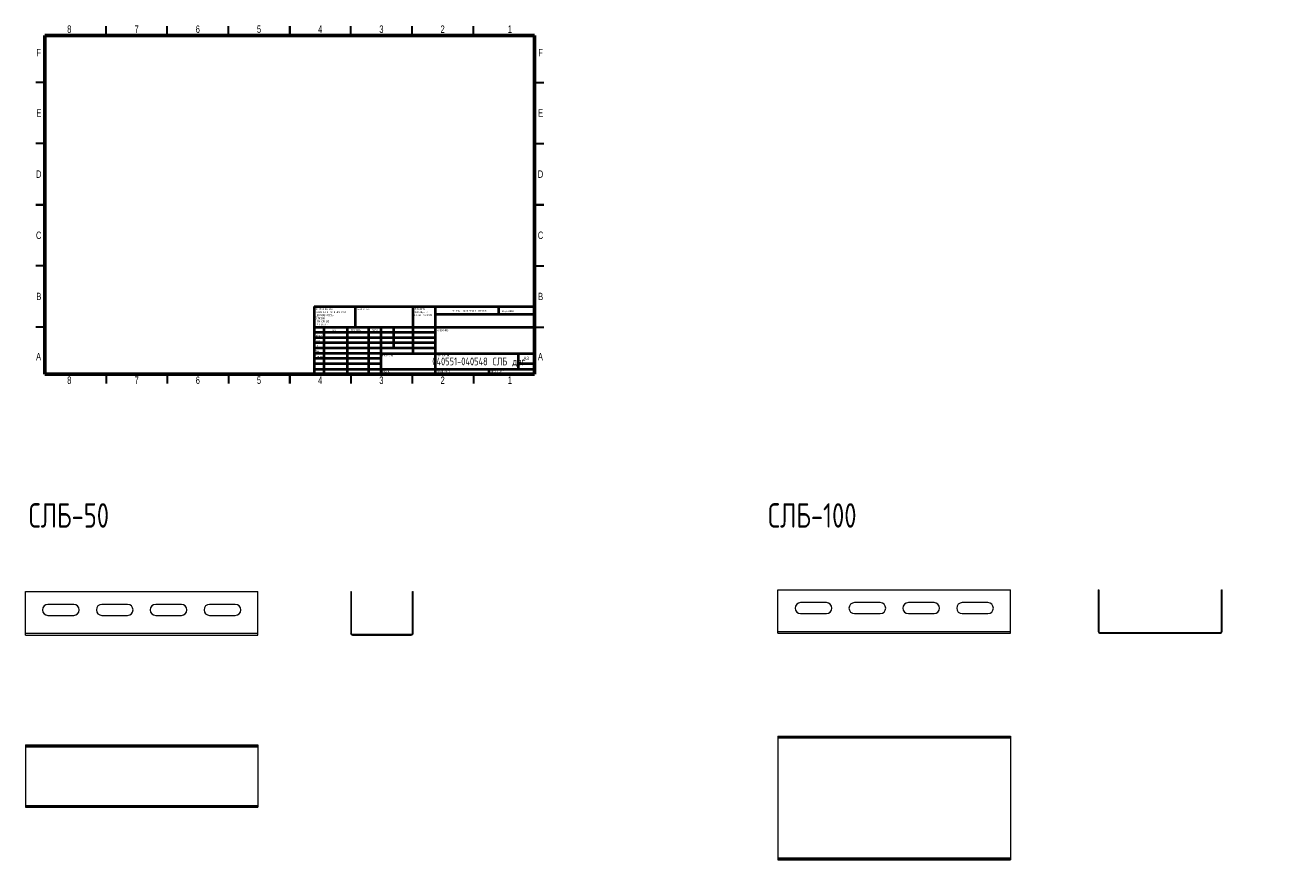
# Model space of a CAD drawing. Header units: millimetres. Extents: x -6 to 3577, y -1531 to 295.
# Tile 2 of 4: x -6 to 1028, y -387 to 295. Entities that reach past the tile are written whole.
import ezdxf

# ---------------------------------------------------------------- set-up
doc = ezdxf.new("R2010")
doc.units = ezdxf.units.MM
doc.styles.add('SLDTEXTSTYLE0', font='TXT', dxfattribs={"width": 0.7, "bigfont": 'bigfont'})
doc.styles.add('SLDTEXTSTYLE1', font='TXT', dxfattribs={"width": 0.75, "bigfont": 'bigfont'})
doc.styles.add('SLDTEXTSTYLE2', font='TXT', dxfattribs={"width": 0.75})
doc.styles.add('SLDTEXTSTYLE3', font='TXT', dxfattribs={"width": 0.681818, "bigfont": 'bigfont'})

# ---------------------------------------------------------------- blocks, each defined once
blk = doc.blocks.new('SW_NOTE_0')
at = {"color": 0, "linetype": 'Continuous', "lineweight": 0, "char_height": 1.5, "attachment_point": 1, "style": 'SLDTEXTSTYLE1'}
for s, insert in [('\\M+18452\\M+18443\\M+1844C\\M+18440\\M+18444\\M+18449\\M+18453\\M+1845D', (0, 1.9)), ('\\M+18448\\M+18440\\M+18454\\M+18452\\M+18445\\M+1844E\\M+18457\\M+1845C \\M+18449', (0, -0.6)), ('\\M+1844F\\M+18452\\M+18453\\M+18451\\M+1845C\\M+18445 \\M+1844B\\M+18451\\M+1844F\\M+1844D\\M+1844B\\M+18449', (0, -3.1))]:
    blk.add_mtext(s, dxfattribs=dict(at, insert=insert))
blk = doc.blocks.new('SW_NOTE_1')
at = {"color": 0, "linetype": 'Continuous', "lineweight": 0, "char_height": 1.5, "attachment_point": 1, "style": 'SLDTEXTSTYLE1'}
for s, insert in [('\\M+18450\\M+1844F \\M+18454\\M+1844D\\M+1844F\\M+1844C\\M+18458\\M+18440\\M+1844E\\M+18449\\M+1845F:', (0, 1.9)), ('\\M+18451\\M+18440\\M+18448\\M+1844D\\M+18445\\M+18451\\M+1845C \\M+18442 \\M+1844D\\M+18449\\M+1844C\\M+1844C\\M+18449\\M+1844D\\M+18445\\M+18453\\M+18451\\M+18440\\M+18456', (0, -0.6)), ('\\M+18459\\M+18445\\M+18451\\M+1844F\\M+18456\\M+1844F\\M+18442\\M+18440\\M+18453\\M+1844F\\M+18452\\M+18453\\M+1845D:', (0, -3.1)), ('\\M+18444\\M+1844F\\M+18450\\M+18454\\M+18452\\M+1844B\\M+18449:', (0, -5.6)), ('\\M+1844C\\M+18449\\M+1844E\\M+18445\\M+1844A\\M+1844E\\M+1845C\\M+18445:', (1.7, -8.1)), ('\\M+18454\\M+18443\\M+1844C\\M+1844F\\M+18442\\M+1845C\\M+18445:', (1.7, -10.6))]:
    blk.add_mtext(s, dxfattribs=dict(at, insert=insert))

msp = doc.modelspace()

# ---------------------------------------------------------------- linework, layer by layer
at = {"color": 7, "linetype": 'Continuous', "lineweight": 30}
for p, q in [((60, 287), (60, 294.5)), ((110, 287), (110, 294.5)), ((160, 287), (160, 294.5)), ((210, 287), (210, 294.5)), ((210, 294.5), (210, 287)), ((260, 287), (260, 294.5)), ((310, 287), (310, 294.5)), ((360, 287), (360, 294.5)), ((10, 248.5), (2.5, 248.5)), ((410, 248.5), (417.5, 248.5)), ((10, 198.5), (2.5, 198.5)), ((410, 198.5), (417.5, 198.5)), ((10, 148.5), (2.5, 148.5)), ((2.5, 148.5), (10, 148.5)), ((410, 148.5), (417.5, 148.5)), ((417.5, 148.5), (410, 148.5)), ((10, 98.5), (2.5, 98.5)), ((410, 98.5), (417.5, 98.5)), ((10, 48.5), (2.5, 48.5)), ((410, 48.5), (417.5, 48.5)), ((60, 10), (60, 2.5)), ((110, 10), (110, 2.5)), ((160, 10), (160, 2.5)), ((210, 10), (210, 2.5)), ((210, 2.5), (210, 10)), ((260, 10), (260, 2.5)), ((310, 10), (310, 2.5)), ((360, 10), (360, 2.5))]:
    msp.add_line(p, q, dxfattribs=at)
at = {"color": 7, "linetype": 'Continuous', "lineweight": 60}
for p, q in [((10, 10), (10, 287)), ((10, 287), (410, 287)), ((410, 287), (410, 10)), ((410, 10), (10, 10))]:
    msp.add_line(p, q, dxfattribs=at)
at = {"color": 7, "linetype": 'Continuous', "lineweight": 40}
for p, q in [((230, 65.2), (410, 65.2)), ((230, 65.2), (230, 10)), ((263.8, 48.2), (263.8, 65.2)), ((310.6, 65.2), (310.6, 27)), ((328.8, 65.2), (328.8, 10)), ((380.8, 58.9), (380.8, 65.2)), ((410, 58.9), (328.8, 58.9)), ((410, 48.2), (230, 48.2)), ((328.8, 44), (230, 44)), ((237.8, 48.2), (237.8, 10)), ((257, 48.2), (257, 10)), ((274.4, 48.2), (274.4, 10)), ((284.6, 10), (284.6, 48.2)), ((295, 31.2), (295, 48.2)), ((328.8, 39.7), (230, 39.7)), ((328.8, 35.5), (230, 35.5)), ((328.8, 31.2), (230, 31.2)), ((284.6, 27), (230, 27)), ((284.6, 22.7), (230, 22.7)), ((284.6, 27), (410, 27)), ((397, 14.2), (397, 27)), ((284.6, 18.5), (230, 18.5)), ((230, 14.2), (410, 14.2)), ((373, 10), (373, 14.2)), ((410, 18.5), (397, 18.5))]:
    msp.add_line(p, q, dxfattribs=at)
at = {"color": 7, "linetype": 'Continuous', "lineweight": 15}
for p, q in [((-6, -167.7), (184, -167.7)), ((-6, -201.7), (-6, -167.7)), ((184, -201.7), (184, -167.7)), ((259.8, -167.7), (259.8, -201.7)), ((259.8, -167.7), (260.3, -167.7)), ((260.3, -167.7), (260.3, -201.7)), ((310.3, -167.7), (310.9, -167.7)), ((310.3, -201.7), (310.3, -167.7)), ((310.9, -201.7), (310.9, -167.7)), ((608.9, -166.3), (798.9, -166.3)), ((608.9, -200.3), (608.9, -166.3)), ((798.9, -200.3), (798.9, -166.3)), ((870.6, -166.3), (870.6, -200.3)), ((870.6, -166.3), (871.1, -166.3)), ((871.1, -166.3), (871.1, -200.3)), ((971.1, -166.3), (971.7, -166.3)), ((971.1, -200.3), (971.1, -166.3)), ((971.7, -200.3), (971.7, -166.3)), ((33.5, -178.2), (12.5, -178.2)), ((77.5, -178.2), (56.5, -178.2)), ((121.5, -178.2), (100.5, -178.2)), ((165.5, -178.2), (144.5, -178.2)), ((648.4, -176.8), (627.4, -176.8)), ((627.4, -185.8), (648.4, -185.8)), ((692.4, -176.8), (671.4, -176.8)), ((671.4, -185.8), (692.4, -185.8)), ((736.4, -176.8), (715.4, -176.8)), ((715.4, -185.8), (736.4, -185.8)), ((780.4, -176.8), (759.4, -176.8)), ((759.4, -185.8), (780.4, -185.8)), ((12.5, -187.2), (33.5, -187.2)), ((56.5, -187.2), (77.5, -187.2)), ((100.5, -187.2), (121.5, -187.2)), ((144.5, -187.2), (165.5, -187.2)), ((-6, -201.7), (184, -201.7)), ((-6, -203.3), (-6, -201.7)), ((-6, -203.3), (184, -203.3)), ((184, -203.3), (184, -201.7)), ((259.8, -201.7), (260.3, -201.7)), ((261.3, -202.7), (261.3, -203.3)), ((261.3, -202.7), (309.3, -202.7)), ((261.3, -203.3), (309.3, -203.3)), ((309.3, -203.3), (309.3, -202.7)), ((310.3, -201.7), (310.9, -201.7)), ((608.9, -200.3), (798.9, -200.3)), ((608.9, -201.8), (608.9, -200.3)), ((608.9, -201.8), (798.9, -201.8)), ((798.9, -201.8), (798.9, -200.3)), ((870.6, -200.3), (871.1, -200.3)), ((872.1, -201.3), (872.1, -201.8)), ((872.1, -201.3), (970.1, -201.3)), ((872.1, -201.8), (970.1, -201.8)), ((970.1, -201.8), (970.1, -201.3)), ((971.1, -200.3), (971.7, -200.3)), ((608.9, -285.9), (608.9, -286.4)), ((608.9, -285.9), (798.9, -285.9)), ((608.9, -286.4), (798.9, -286.4)), ((608.9, -286.4), (608.9, -287.4)), ((608.9, -287.4), (798.9, -287.4)), ((608.9, -287.4), (608.9, -385.4)), ((798.9, -285.9), (798.9, -286.4)), ((798.9, -286.4), (798.9, -287.4)), ((798.9, -287.4), (798.9, -385.4)), ((-6, -293), (-6, -293.6)), ((-6, -293), (184, -293)), ((-6, -293.6), (184, -293.6)), ((-6, -293.6), (-6, -294.6)), ((-6, -294.6), (184, -294.6)), ((-6, -294.6), (-6, -342.6)), ((184, -293), (184, -293.6)), ((184, -293.6), (184, -294.6)), ((184, -294.6), (184, -342.6)), ((-6, -342.6), (184, -342.6)), ((-6, -342.6), (-6, -343.6)), ((-6, -343.6), (-6, -344.1)), ((-6, -343.6), (184, -343.6)), ((-6, -344.1), (184, -344.1)), ((184, -342.6), (184, -343.6)), ((184, -343.6), (184, -344.1)), ((608.9, -385.4), (798.9, -385.4)), ((608.9, -385.4), (608.9, -386.4)), ((608.9, -386.4), (608.9, -387)), ((608.9, -386.4), (798.9, -386.4)), ((608.9, -387), (798.9, -387)), ((798.9, -385.4), (798.9, -386.4)), ((798.9, -386.4), (798.9, -387))]:
    msp.add_line(p, q, dxfattribs=at)
for centre, radius, start, end in [((12.5, -182.7), 4.5, 90, 270), ((33.5, -182.7), 4.5, 270, 90), ((56.5, -182.7), 4.5, 90, 270), ((77.5, -182.7), 4.5, 270, 90), ((100.5, -182.7), 4.5, 90, 270), ((121.5, -182.7), 4.5, 270, 90), ((144.5, -182.7), 4.5, 90, 270), ((165.5, -182.7), 4.5, 270, 90), ((627.4, -181.3), 4.5, 90, 270), ((648.4, -181.3), 4.5, 270, 90), ((671.4, -181.3), 4.5, 90, 270), ((692.4, -181.3), 4.5, 270, 90), ((715.4, -181.3), 4.5, 90, 270), ((736.4, -181.3), 4.5, 270, 90), ((759.4, -181.3), 4.5, 90, 270), ((780.4, -181.3), 4.5, 270, 90), ((261.3, -201.7), 1.55, 180, 270), ((261.3, -201.7), 1, 180, 270), ((309.3, -201.7), 1.55, 270, 0), ((309.3, -201.7), 1, 270, 0), ((872.1, -200.3), 1.55, 180, 270), ((872.1, -200.3), 1, 180, 270), ((970.1, -200.3), 1.55, 270, 0), ((970.1, -200.3), 1, 270, 0)]:
    msp.add_arc(centre, radius, start, end, dxfattribs=at)

# ---------------------------------------------------------------- block references
at = {"color": 7, "linetype": 'Continuous', "lineweight": 0}
for name, p in [('SW_NOTE_1', (230.6, 62)), ('SW_NOTE_0', (311.3, 62.1))]:
    msp.add_blockref(name, p, dxfattribs=at)

# ---------------------------------------------------------------- texts
for s, insert, char_height, attachment_point, style in [('8', (29.9, 295.1), 6.1, 2, 'SLDTEXTSTYLE2'), ('7', (84.9, 295.1), 6.1, 2, 'SLDTEXTSTYLE2'), ('6', (134.9, 295.1), 6.1, 2, 'SLDTEXTSTYLE2'), ('5', (184.9, 295.1), 6.1, 2, 'SLDTEXTSTYLE2'), ('4', (234.9, 295.1), 6.1, 2, 'SLDTEXTSTYLE2'), ('3', (284.9, 295.1), 6.1, 2, 'SLDTEXTSTYLE2'), ('2', (334.9, 295.1), 6.1, 2, 'SLDTEXTSTYLE2'), ('1', (389.9, 295.1), 6.1, 2, 'SLDTEXTSTYLE2'), ('F', (4.9, 275.9), 6.1, 2, 'SLDTEXTSTYLE2'), ('F', (414.9, 275.9), 6.1, 2, 'SLDTEXTSTYLE2'), ('E', (5, 226.6), 6.1, 2, 'SLDTEXTSTYLE2'), ('E', (415, 226.6), 6.1, 2, 'SLDTEXTSTYLE2'), ('D', (4.9, 176.6), 6.1, 2, 'SLDTEXTSTYLE2'), ('D', (414.9, 176.6), 6.1, 2, 'SLDTEXTSTYLE2'), ('C', (4.9, 126.6), 6.1, 2, 'SLDTEXTSTYLE2'), ('C', (414.9, 126.6), 6.1, 2, 'SLDTEXTSTYLE2'), ('B', (5, 76.6), 6.1, 2, 'SLDTEXTSTYLE2'), ('B', (415, 76.6), 6.1, 2, 'SLDTEXTSTYLE2'), ('\\M+1844F\\M+18441\\M+18451\\M+18440\\M+18441\\M+1844F\\M+18453\\M+1844B\\M+18440:', (264.4, 63.9), 1.5, 1, 'SLDTEXTSTYLE1'), ('\\M+1844E\\M+18445 \\M+1844D\\M+18440\\M+18452\\M+18459\\M+18453\\M+18440\\M+18441\\M+18449\\M+18451\\M+1844F\\M+18442\\M+18440\\M+18453\\M+1845D \\M+18458\\M+18445\\M+18451\\M+18453\\M+18445\\M+18447', (342.6, 62.5), 1.5, 1, 'SLDTEXTSTYLE1'), ('\\M+18451\\M+18445\\M+18444\\M+18440\\M+1844B\\M+18457\\M+18449\\M+18460', (383.3, 62.3), 1.5, 1, 'SLDTEXTSTYLE1'), ('\\M+18451\\M+18470\\M+18478\\M+18482\\M+18470\\M+18471.', (230.2, 42.4), 1.5, 1, 'SLDTEXTSTYLE1'), ('\\M+18449\\M+1844D\\M+18460', (244.3, 46.5), 1.5, 1, 'SLDTEXTSTYLE1'), ('\\M+18450\\M+1844F\\M+18444\\M+18450\\M+18449\\M+18452\\M+1845D', (260, 46.6), 1.5, 1, 'SLDTEXTSTYLE1'), ('\\M+18444\\M+18440\\M+18453\\M+18440', (277.2, 46.6), 1.5, 1, 'SLDTEXTSTYLE1'), ('\\M+1844E\\M+18440\\M+18448\\M+18442\\M+18440\\M+1844E\\M+18449\\M+18445:', (330.1, 46.6), 1.5, 1, 'SLDTEXTSTYLE1'), ('\\M+18450\\M+18482\\M+18480\\M+18472.', (230.4, 38.2), 1.5, 1, 'SLDTEXTSTYLE1'), ('\\M+18454\\M+18484\\M+18472.', (230.4, 34.1), 1.5, 1, 'SLDTEXTSTYLE1'), ('A', (4.8, 27.4), 6.1, 2, 'SLDTEXTSTYLE2'), ('\\M+1844D\\M+18470\\M+1848A.', (230.5, 29.7), 1.5, 1, 'SLDTEXTSTYLE1'), ('\\M+18453.\\M+1847B\\M+18480\\M+1847E\\M+18484\\M+18482', (230.7, 25.3), 1.5, 1, 'SLDTEXTSTYLE1'), ('040551-040548 \\M+18452\\M+1844C\\M+18441 \\M+18474\\M+18472\\M+18473', (364.5, 23.6), 6.35, 2, 'SLDTEXTSTYLE1'), ('\\M+1844D\\M+18440\\M+18453\\M+18445\\M+18451\\M+18449\\M+18440\\M+1844C:', (285.6, 26), 1.5, 1, 'SLDTEXTSTYLE1'), ('\\M+18458\\M+18445\\M+18451\\M+18453\\M+18445\\M+18447 \\M+18782:', (330.4, 26), 1.5, 1, 'SLDTEXTSTYLE1'), ('A3', (400.9, 24.4), 2.91, 1, 'SLDTEXTSTYLE2'), ('A', (414.8, 27.4), 6.1, 2, 'SLDTEXTSTYLE2'), ('\\M+1844D\\M+18440\\M+18452\\M+18452\\M+18440:', (285.6, 12.9), 1.499, 1, 'SLDTEXTSTYLE1'), ('\\M+1844D\\M+18440\\M+18452\\M+18459\\M+18453\\M+18440\\M+18441:1:1', (330.1, 12.9), 1.5, 1, 'SLDTEXTSTYLE1'), ('\\M+1844C\\M+18449\\M+18452\\M+18453 1 \\M+18449\\M+18448 1', (374.5, 12.9), 1.5, 1, 'SLDTEXTSTYLE3'), ('8', (29.9, 8.1), 6.1, 2, 'SLDTEXTSTYLE2'), ('7', (84.9, 8.1), 6.1, 2, 'SLDTEXTSTYLE2'), ('6', (134.9, 8.1), 6.1, 2, 'SLDTEXTSTYLE2'), ('5', (184.9, 8.1), 6.1, 2, 'SLDTEXTSTYLE2'), ('4', (234.9, 8.1), 6.1, 2, 'SLDTEXTSTYLE2'), ('3', (284.9, 8.1), 6.1, 2, 'SLDTEXTSTYLE2'), ('2', (334.9, 8.1), 6.1, 2, 'SLDTEXTSTYLE2'), ('1', (389.9, 8.1), 6.1, 2, 'SLDTEXTSTYLE2'), ('\\M+18452\\M+1844C\\M+18441-50', (-3.2, -95.5), 20, 1, 'SLDTEXTSTYLE0'), ('\\M+18452\\M+1844C\\M+18441-100', (600.8, -95.5), 20, 1, 'SLDTEXTSTYLE0')]:
    msp.add_mtext(s, dxfattribs=dict(at, insert=insert, char_height=char_height, attachment_point=attachment_point, style=style))

doc.saveas('drawing.dxf')
